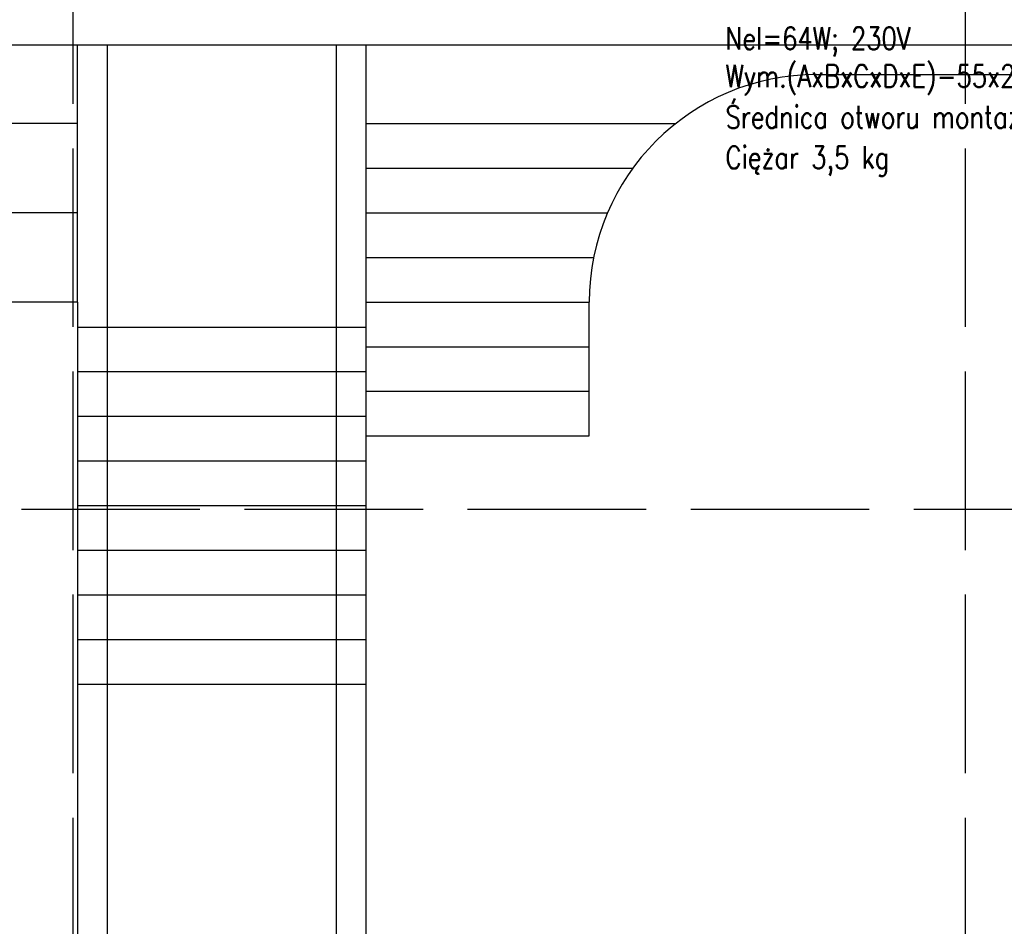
# Model space of a CAD drawing. Header units: millimetres. Extents: x -56303 to -45239, y -20463 to -4540.
# Tile 183 of 256: x -52258 to -51596, y -12458 to -11848. Entities that reach past the tile are written whole.
import ezdxf

# ---------------------------------------------------------------- set-up
doc = ezdxf.new("R2010")
doc.units = ezdxf.units.MM
doc.linetypes.add('ACAD_ISO02W100', pattern=[15, 12, -3])
doc.layers.add('_HVAC_opis', color=3, linetype='Continuous')
doc.layers.add('_HVAC_podkład', color=8, linetype='Continuous')
doc.styles.add('DACH_SZACHTY_20_05_2011_JM_xref_CAD$0$OPIS1', font='ROMANS.SHX', dxfattribs={"width": 0.9})

msp = doc.modelspace()

# ---------------------------------------------------------------- linework, layer by layer
at = {"layer": '_HVAC_podkład', "linetype": 'ACAD_ISO02W100', "ltscale": 10}
for p, q in [((-52222.44, -14304.55), (-52222.44, -9928.09)), ((-51622.44, -14304.55), (-51622.44, -9928.09)), ((-49287.21, -12177.36), (-53857.52, -12177.36))]:
    msp.add_line(p, q, dxfattribs=at)
at = {"layer": '_HVAC_podkład'}
for p, q in [((-52742.44, -11864.86), (-50662.44, -11864.86)), ((-52219.44, -12037.86), (-52219.44, -11864.86)), ((-52199.44, -12774.86), (-52199.44, -11864.86)), ((-52045.44, -12774.86), (-52045.44, -11864.86)), ((-52025.44, -12774.86), (-52025.44, -11864.86)), ((-51722.44, -11884.86), (-50662.44, -11884.86)), ((-52219.44, -11917.86), (-52430.53, -11917.86)), ((-52025.44, -11917.86), (-51817.36, -11917.86)), ((-52025.44, -11947.86), (-51846.17, -11947.86)), ((-52219.44, -11977.86), (-52384.7, -11977.86)), ((-52025.44, -11977.86), (-51863.19, -11977.86)), ((-52025.44, -12007.86), (-51872.47, -12007.86)), ((-52219.44, -12037.86), (-52372.44, -12037.86)), ((-52219.44, -12037.86), (-52219.44, -12774.86)), ((-52025.44, -12037.86), (-51875.44, -12037.86)), ((-51875.44, -12127.86), (-51875.44, -12037.86)), ((-52025.44, -12054.86), (-52219.44, -12054.86)), ((-52025.44, -12067.86), (-51875.44, -12067.86)), ((-52025.44, -12084.86), (-52219.44, -12084.86)), ((-52025.44, -12097.86), (-51875.44, -12097.86)), ((-52025.44, -12114.86), (-52219.44, -12114.86)), ((-52025.44, -12127.86), (-51875.44, -12127.86)), ((-52025.44, -12144.86), (-52219.44, -12144.86)), ((-52025.44, -12174.86), (-52219.44, -12174.86)), ((-52025.44, -12204.86), (-52219.44, -12204.86)), ((-52025.44, -12234.86), (-52219.44, -12234.86)), ((-52025.44, -12264.86), (-52219.44, -12264.86)), ((-52025.44, -12294.86), (-52219.44, -12294.86))]:
    msp.add_line(p, q, dxfattribs=at)
msp.add_arc((-51722.44, -12037.86), 153, 90, 180, dxfattribs=at)

# ---------------------------------------------------------------- texts
at = {"layer": '_HVAC_opis', "color": 3, "style": 'DACH_SZACHTY_20_05_2011_JM_xref_CAD$0$OPIS1', "width": 0.8}
for s, p in [('Nel=64W; 230V', (-51783.8, -11868.1)), ('Wym.(AxBxCxDxE)-55x285x430x60x370 mm', (-51783.8, -11893.42)), ('Średnica otworu montażowego w kanale 9,5 cm', (-51783.8, -11920.96)), ('Ciężar 3,5 kg', (-51783.8, -11948.14))]:
    msp.add_text(s, height=15, rotation=0.00025, dxfattribs=at).set_placement(p)

doc.saveas('drawing.dxf')
